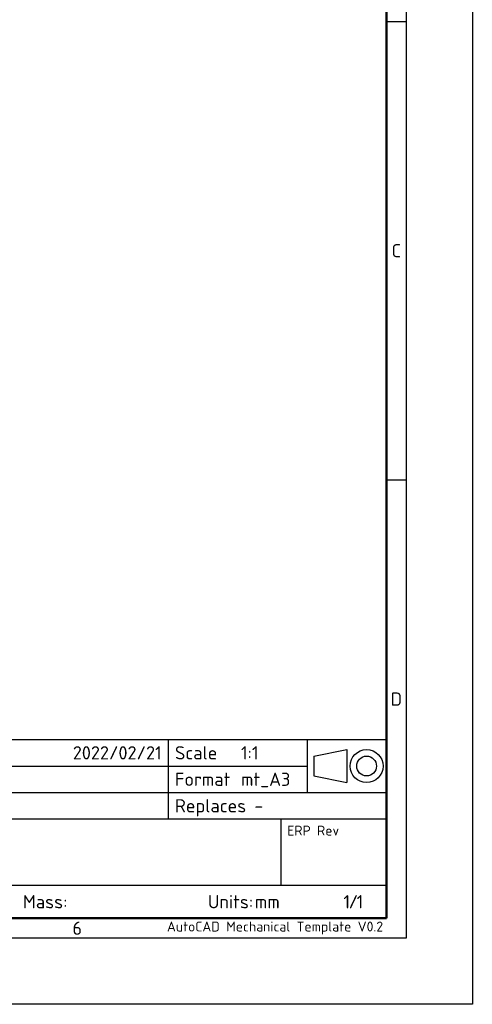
# Model space of a CAD drawing. Header units: millimetres. Extents: x 0 to 1680, y 0 to 1188.
# Tile 6 of 8: x 1406 to 1680, y 0 to 595. Entities that reach past the tile are written whole.
import ezdxf
from ezdxf.enums import TextEntityAlignment as Align

# ---------------------------------------------------------------- set-up
doc = ezdxf.new("R2010")
doc.units = ezdxf.units.MM
doc.header["$LTSCALE"] = 4
doc.layers.add('AM_BOR', color=7, linetype='Continuous', lineweight=50)
doc.styles.add('MT logo', font='avgcbol_.ttf')
doc.styles.add('Note', font='isocpeur.ttf')

# ---------------------------------------------------------------- blocks, each defined once
blk = doc.blocks.new('MT_ISO_A3')
at = {"layer": 'AM_BOR', "lineweight": 25}
for p, q in [((410, 287), (410, 10)), ((407, 148.5), (410, 148.5)), ((407, 79.25), (410, 79.25)), ((410, 10), (20, 10))]:
    blk.add_line(p, q, dxfattribs=at)
at = {"layer": 'AM_BOR', "lineweight": 50}
for p, q in [((407, 284), (407, 13)), ((407, 13), (23, 13))]:
    blk.add_line(p, q, dxfattribs=at)
at = {"layer": 'Defpoints', "lineweight": 25}
for p, q in [((420, 297), (420, 0)), ((420, 0), (0, 0))]:
    blk.add_line(p, q, dxfattribs=at)
at = {"layer": 'AM_BOR', "lineweight": 25, "char_height": 2, "style": 'Note'}
for s, insert, attachment_point in [('\\fISOCPEUR|b0|i0;\\H2.0000;C', (408.5, 113.87), 5), ('\\fISOCPEUR|b0|i0;\\H2.0000;D', (408.5, 46.12), 5), ('\\fISOCPEUR|b0|i0;\\H2.0000;6', (359.5, 11.5), 4)]:
    blk.add_mtext(s, dxfattribs=dict(at, insert=insert, attachment_point=attachment_point))
blk = doc.blocks.new('*U12')
at = {"layer": 'AM_BOR', "lineweight": 25}
for p, q in [((-184, 27), (0, 27)), ((-33, 27), (-33, 15)), ((-12, 27), (-12, 19)), ((0, 27), (0, 0)), ((-11, 24.5), (-6, 25.5)), ((-6, 25.5), (-6, 20.5)), ((-11, 24.5), (-11, 21.5)), ((-84, 23), (-12, 23)), ((-11, 21.5), (-6, 20.5)), ((-184, 19), (0, 19)), ((-184, 15), (0, 15)), ((-16, 15), (-16, 5)), ((-184, 5), (0, 5)), ((0, 0), (-184, 0))]:
    blk.add_line(p, q, dxfattribs=at)
for radius in [2.5, 1.5]:
    blk.add_circle((-3, 23), radius, dxfattribs=at)
at = {"layer": 'AM_BOR', "lineweight": 25, "style": 'Note'}
for s, p in [('Scale', (-32, 25)), ('Format', (-32, 21)), ('Replaces', (-32, 17)), ('Mass:', (-55, 2.5)), ('Units:', (-27, 2.5))]:
    blk.add_text(s, height=2, dxfattribs=at).set_placement(p, align=Align.MIDDLE_LEFT)
blk.add_text('ERP Rev', height=1.5, dxfattribs=at).set_placement((-15, 14), align=Align.TOP_LEFT)
blk.add_text('/', height=2, dxfattribs=at).set_placement((-5, 2.5), align=Align.MIDDLE_CENTER)
blk.add_text('AutoCAD Mechanical Template V0.2', height=1.5, dxfattribs=at).set_placement((-0.5, -0.5), align=Align.TOP_RIGHT)
at = {"layer": 'AM_BOR', "lineweight": 25}
for tag, height, style, p in [('GEN-TITLE-CMPNY{13.8}', 4.2, 'MT logo', (-183, 23)), ('PLANT{19}', 2, 'Note', (-123, 25)), ('GEN-TITLE-NAME{11}', 2, 'Note', (-72, 25)), ('GEN-TITLE-SCA{4.0}', 2, 'Note', (-22, 25)), ('ADDRESS{19}', 2, 'Note', (-123, 21)), ('GEN-TITLE-ISSM{11}', 2, 'Note', (-72, 21)), ('GEN-TITLE-SIZ{4.0}', 2, 'Note', (-22, 21)), ('NOTE{19}', 2, 'Note', (-72, 17)), ('REPLACES{9}', 2, 'Note', (-20, 17)), ('GEN-TITLE-DES1{23.3}', 4.2, 'Note', (-183, 8.5)), ('GEN-TITLE-NR{15.7}', 4.2, 'Note', (-83, 8.5)), ('GEN-TITLE-DWG{11}', 2, 'Note', (-157.96, 2.5)), ('GEN-TITLE-DWGREV{10}', 2, 'Note', (-106.49, 2.5))]:
    blk.add_attdef(tag, text='', height=height, dxfattribs=dict(at, style=style)).set_placement(p, align=Align.MIDDLE_LEFT)
at = {"layer": 'AM_BOR', "lineweight": 25, "style": 'Note'}
for tag, p in [('GEN-TITLE-DAT{7}', (-34, 25)), ('GEN-TITLE-ISSD{7}', (-34, 21))]:
    blk.add_attdef(tag, text='', height=2, dxfattribs=at).set_placement(p, align=Align.MIDDLE_RIGHT)
blk.add_attdef('GEN-TITLE-DES2{54.3}', text='', height=1.5, dxfattribs=at).set_placement((-166.5, 14), align=Align.TOP_LEFT)
blk.add_attdef('GEN-TITLE-REV{3.3}', text='', height=4.2, dxfattribs=at).set_placement((-8, 8.5), align=Align.MIDDLE_CENTER)
at = {"layer": 'AM_BOR', "lineweight": 25, "style": 'Note', "flags": 8}
for tag, p in [('GEN-TITLE-DACT{8.3}', (-74.02, 2.5)), ('GEN-TITLE-WT{10}', (-48, 2.5)), ('GEN-TITLE-LUNIT{4.3}', (-19.9, 2.5)), ('GEN-TITLE-SHEETS{2}', (-4.5, 2.5))]:
    blk.add_attdef(tag, text='', height=2, dxfattribs=at).set_placement(p, align=Align.MIDDLE_LEFT)
blk.add_attdef('GEN-TITLE-SHEET{2}', text='', height=2, dxfattribs=at).set_placement((-5.5, 2.5), align=Align.MIDDLE_RIGHT)

msp = doc.modelspace()

# ---------------------------------------------------------------- block references
at = {"lineweight": 0, "xscale": 4, "yscale": 4, "zscale": 4}
msp.add_blockref('MT_ISO_A3', (0, 0), dxfattribs=at)
at = {"lineweight": 0}
ref = msp.add_blockref('*U12', (1628, 52), dxfattribs=dict(at, xscale=4, yscale=4, zscale=4))
ref.add_attrib('GEN-TITLE-DAT{7}', '2022/02/21', dxfattribs={"layer": 'AM_BOR', "lineweight": 25, "height": 8, "style": 'Note'}).set_placement((1492, 152), align=Align.MIDDLE_RIGHT)
ref.add_attrib('GEN-TITLE-SCA{4.0}', '1:1', dxfattribs={"layer": 'AM_BOR', "lineweight": 25, "height": 8, "style": 'Note'}).set_placement((1540, 152), align=Align.MIDDLE_LEFT)
ref.add_attrib('GEN-TITLE-SIZ{4.0}', 'mt_A3', dxfattribs={"layer": 'AM_BOR', "lineweight": 25, "height": 8, "style": 'Note'}).set_placement((1540, 136), align=Align.MIDDLE_LEFT)
ref.add_attrib('REPLACES{9}', '-', dxfattribs={"layer": 'AM_BOR', "lineweight": 25, "height": 8, "style": 'Note'}).set_placement((1548, 120), align=Align.MIDDLE_LEFT)
ref.add_attrib('GEN-TITLE-LUNIT{4.3}', 'mm', dxfattribs={"layer": 'AM_BOR', "lineweight": 25, "height": 8, "style": 'Note'}).set_placement((1548.41, 62), align=Align.MIDDLE_LEFT)
ref.add_attrib('GEN-TITLE-SHEET{2}', '1', dxfattribs={"layer": 'AM_BOR', "lineweight": 25, "height": 8, "style": 'Note'}).set_placement((1606, 62), align=Align.MIDDLE_RIGHT)
ref.add_attrib('GEN-TITLE-SHEETS{2}', '1', dxfattribs={"layer": 'AM_BOR', "lineweight": 25, "height": 8, "style": 'Note'}).set_placement((1610, 62), align=Align.MIDDLE_LEFT)

doc.saveas('drawing.dxf')
